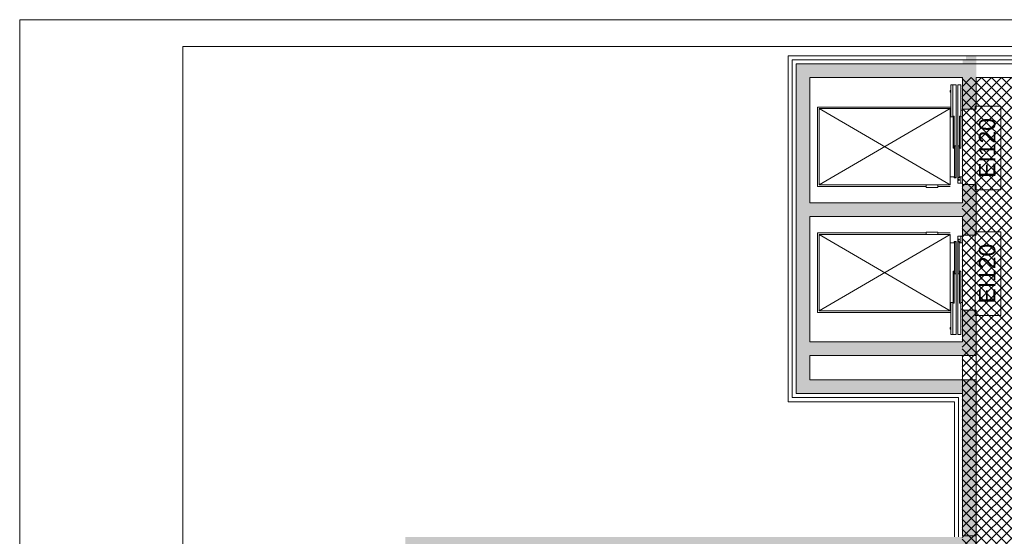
# Paper-space layout 'AP-07 STREFY POŻAROWE I EWAKUACJA - PIĘTRO 5' of a CAD drawing. Header units: millimetres. Extents: x 0 to 594, y 0 to 450.
# Tile 5 of 14: x 0 to 181, y 355 to 450. Entities that reach past the tile are written whole.
import ezdxf
from ezdxf.xclip import XClip

# ---------------------------------------------------------------- set-up
doc = ezdxf.new("R2010")
doc.units = ezdxf.units.MM
doc.header["$MEASUREMENT"] = 0
doc.header["$XCLIPFRAME"] = 0
doc.linetypes.add('DASHED2', pattern=[375, 250, -125])
for name, color, linetype, lineweight in [('A_Arkusz_Nr_pióra__1', 7, 'Continuous', 20), ('A_podkład_Nr_pióra__2', 8, 'Continuous', 13), ('A_ppoż proj_Nr_pióra__1', 7, 'Continuous', 20)]:
    doc.layers.add(name, color=color, linetype=linetype, lineweight=lineweight)
doc.layers.add('A_podkład_Nr_pióra__254', color=7, linetype='Continuous', lineweight=5, true_color=0xfdfdfd)
doc.layers.add('A_ppoż proj_Nr_pióra__71', color=7, linetype='Continuous', lineweight=5, true_color=0xcbfe65)
doc.layers.add('A_podrys', color=7, linetype='Continuous')
doc.styles.add('STYL_AUTOMATYCZNY_1', font='arial.ttf')
doc.linetypes.add('BATTING', pattern='A,0,[1,AP-07 STREFY POŻAROWE I EWAKUACJA - PIĘTRO 51.Shx,S=4.001,R=0,X=0,Y=0],-4.001,0', length=4.001)

# ---------------------------------------------------------------- blocks, each defined once
blk = doc.blocks.new('Rysunek_1_1', base_point=(-1569.28, -182.96))
at = {"layer": 'A_podkład_Nr_pióra__254', "linetype": 'Continuous', "lineweight": 5, "true_color": 0xfdfdfd}
h = blk.add_hatch(color=7, dxfattribs=at)
h.paths.add_polyline_path([(70.72, 133.27), (538.72, 133.27), (538.72, 136.57), (538.72, 199.87), (538.72, 202.87), (534.02, 202.87), (534.02, 201.67), (532.42, 201.67), (532.42, 199.87), (533.32, 199.87), (533.32, 136.57), (504.72, 136.57), (504.72, 137.27), (503.22, 137.27), (503.22, 159.77), (508.32, 159.77), (508.32, 166.27), (503.22, 166.27), (503.22, 178.37), (513.92, 178.37), (513.92, 181.47), (521.22, 181.47), (521.22, 199.87), (521.42, 199.87), (521.42, 201.67), (520.12, 201.67), (520.12, 199.87), (519.92, 199.87), (519.92, 182.77), (513.92, 182.77), (503.22, 182.77), (503.22, 195.67), (512.12, 195.67), (512.12, 201.67), (493.62, 201.67), (483.12, 201.67), (482.22, 201.67), (482.22, 195.67), (483.12, 195.67), (483.12, 199.77), (493.62, 199.77), (493.62, 195.67), (501.62, 195.67), (501.62, 137.27), (500.42, 137.27), (500.42, 136.57), (471.82, 136.57), (471.82, 137.27), (471.82, 145.07), (470.52, 145.07), (470.52, 186.87), (471.62, 186.87), (471.62, 193.67), (470.52, 193.67), (470.52, 199.87), (471.22, 199.87), (471.22, 201.67), (468.62, 201.67), (468.62, 199.87), (468.92, 199.87), (468.92, 193.67), (467.82, 193.67), (467.82, 186.87), (468.92, 186.87), (468.92, 145.07), (468.02, 145.07), (468.02, 137.27), (467.42, 137.27), (467.42, 136.57), (438.82, 136.57), (438.82, 137.27), (437.22, 137.27), (437.22, 195.67), (445.62, 195.67), (445.62, 199.87), (456.02, 199.87), (456.02, 195.67), (456.62, 195.67), (456.62, 199.87), (456.62, 201.67), (445.62, 201.67), (427.62, 201.67), (416.42, 201.67), (416.42, 199.87), (416.42, 195.67), (417.02, 195.67), (417.02, 199.87), (427.62, 199.87), (427.62, 195.67), (435.62, 195.67), (435.62, 137.27), (434.42, 137.27), (434.42, 136.57), (405.82, 136.57), (405.82, 137.27), (405.82, 145.27), (404.72, 145.27), (404.72, 186.87), (405.62, 186.87), (405.62, 193.67), (404.82, 193.67), (404.82, 199.87), (404.82, 201.67), (402.42, 201.67), (402.42, 199.87), (403.12, 199.87), (403.12, 193.67), (401.82, 193.67), (401.82, 186.87), (402.92, 186.87), (402.92, 175.97), (402.22, 175.97), (402.22, 174.97), (402.92, 174.97), (402.92, 145.27), (401.82, 145.27), (401.82, 137.27), (401.52, 137.27), (401.52, 136.57), (372.92, 136.57), (372.92, 137.27), (371.52, 137.27), (371.52, 174.97), (386.12, 174.97), (386.12, 179.27), (390.22, 179.27), (390.22, 174.97), (391.22, 174.97), (391.22, 175.97), (390.82, 175.97), (390.82, 179.87), (386.12, 179.87), (386.12, 180.07), (385.22, 180.07), (385.22, 175.97), (371.52, 175.97), (371.52, 195.67), (385.22, 195.67), (385.22, 187.07), (386.12, 187.07), (386.12, 195.67), (390.92, 195.67), (390.92, 199.87), (391.42, 199.87), (391.42, 201.67), (390.92, 201.67), (369.82, 201.67), (362.02, 201.67), (350.62, 201.67), (350.62, 199.87), (350.92, 199.87), (350.92, 195.57), (351.52, 195.57), (351.52, 199.87), (362.02, 199.87), (362.02, 195.57), (369.82, 195.57), (369.82, 137.27), (368.42, 137.27), (368.42, 136.57), (339.82, 136.57), (339.82, 137.27), (339.62, 137.27), (339.62, 145.27), (339.12, 145.27), (339.12, 187.17), (339.62, 187.17), (339.62, 193.97), (338.52, 193.97), (338.52, 199.87), (339.02, 199.87), (339.02, 201.67), (337.02, 201.67), (337.02, 199.87), (337.02, 193.97), (336.02, 193.97), (336.02, 187.17), (336.42, 187.17), (336.42, 145.27), (336.02, 145.27), (336.02, 137.27), (335.72, 137.27), (335.72, 136.57), (307.12, 136.57), (307.12, 137.27), (305.72, 137.27), (305.72, 195.67), (314.22, 195.67), (314.22, 199.87), (324.72, 199.87), (324.72, 195.67), (325.32, 195.67), (325.32, 199.87), (325.42, 199.87), (325.42, 201.67), (314.22, 201.67), (295.42, 201.67), (284.42, 201.67), (284.42, 199.87), (284.32, 199.87), (284.32, 195.67), (284.92, 195.67), (284.92, 199.87), (295.42, 199.87), (295.42, 195.67), (303.92, 195.67), (303.92, 137.27), (302.72, 137.27), (302.72, 136.57), (274.12, 136.57), (274.12, 137.27), (273.52, 137.27), (273.52, 145.27), (273.02, 145.27), (273.02, 187.17), (273.47, 187.17), (273.47, 193.97), (272.42, 193.97), (272.42, 199.87), (272.82, 199.87), (272.82, 201.67), (271.67, 201.67), (269.62, 201.67), (269.62, 199.77), (270.72, 199.77), (270.72, 193.97), (269.87, 193.97), (269.87, 187.17), (270.32, 187.17), (270.32, 145.27), (269.92, 145.27), (269.92, 137.27), (269.42, 137.27), (269.42, 136.57), (240.82, 136.57), (240.82, 137.27), (239.32, 137.27), (239.32, 195.67), (247.72, 195.67), (247.72, 199.77), (258.22, 199.77), (258.22, 195.67), (258.82, 195.67), (258.82, 199.77), (258.62, 199.77), (258.62, 201.67), (247.72, 201.67), (236.52, 201.67), (236.52, 195.67), (237.62, 195.67), (237.62, 137.27), (236.42, 137.27), (236.42, 136.57), (207.82, 136.57), (207.82, 137.27), (207.42, 137.27), (207.42, 145.27), (205.12, 145.27), (205.12, 187.17), (207.42, 187.17), (207.42, 195.77), (220.52, 195.77), (220.52, 201.67), (198.62, 201.67), (186.72, 201.67), (186.72, 200.07), (187.52, 200.07), (187.52, 195.67), (188.62, 195.67), (188.62, 200.07), (198.62, 200.07), (198.62, 195.77), (203.62, 195.77), (203.62, 187.17), (203.62, 182.37), (188.62, 182.37), (188.62, 187.67), (187.52, 187.67), (187.52, 181.27), (203.62, 181.27), (203.62, 145.27), (203.62, 137.27), (203.52, 137.27), (203.52, 136.57), (174.92, 136.57), (174.92, 137.27), (173.52, 137.27), (173.52, 169.87), (171.92, 169.87), (171.92, 137.27), (170.52, 137.27), (170.52, 136.57), (141.92, 136.57), (141.92, 137.27), (141.62, 137.27), (141.62, 145.07), (140.62, 145.07), (140.62, 181.67), (147.02, 181.67), (147.02, 178.67), (160.72, 178.67), (160.72, 195.27), (160.72, 200.07), (169.32, 200.07), (169.32, 196.07), (171.92, 196.07), (171.92, 178.87), (173.52, 178.87), (173.52, 200.07), (177.72, 200.07), (177.72, 201.67), (173.52, 201.67), (169.32, 201.67), (160.72, 201.67), (149.42, 201.67), (147.82, 201.67), (147.82, 200.47), (149.42, 200.47), (149.42, 195.27), (159.52, 195.27), (159.52, 182.67), (147.02, 182.67), (140.62, 182.67), (140.62, 186.57), (141.82, 186.57), (141.82, 194.17), (137.82, 194.17), (137.82, 191.27), (127.92, 191.27), (127.92, 196.37), (127.92, 198.27), (130.02, 198.27), (130.02, 200.47), (139.82, 200.47), (139.82, 201.67), (130.02, 201.67), (127.92, 201.67), (121.12, 201.67), (121.12, 196.37), (127.32, 196.37), (127.32, 191.27), (121.12, 191.27), (121.12, 183.97), (137.82, 183.97), (137.82, 145.07), (137.82, 137.27), (137.62, 137.27), (137.62, 136.57), (109.02, 136.57), (109.02, 137.27), (104.72, 137.27), (104.72, 136.57), (76.12, 136.57), (76.12, 164.67), (101.52, 164.67), (101.52, 195.87), (109.32, 195.87), (109.32, 200.07), (112.12, 200.07), (112.12, 201.67), (109.32, 201.67), (93.52, 201.67), (90.52, 201.67), (90.52, 200.07), (93.52, 200.07), (93.52, 195.87), (100.02, 195.87), (100.02, 166.27), (76.12, 166.27), (76.12, 200.07), (81.52, 200.07), (81.52, 201.67), (76.12, 201.67), (76.12, 202.87), (76.12, 224.57), (105.52, 224.57), (105.52, 221.77), (121.07, 221.77), (121.07, 224.57), (123.37, 224.57), (123.37, 226.47), (123.52, 226.47), (123.52, 227.07), (123.37, 227.07), (123.37, 227.77), (121.07, 227.77), (105.52, 227.77), (76.12, 227.77), (76.12, 228.02), (76.12, 257.47), (76.12, 260.57), (120.82, 260.57), (123.02, 260.57), (123.02, 261.27), (123.17, 261.27), (123.17, 261.87), (123.02, 261.87), (123.02, 264.27), (120.82, 264.27), (120.82, 266.97), (76.12, 266.97), (76.12, 293.47), (93.82, 293.47), (103.32, 293.47), (113.22, 293.47), (122.52, 293.47), (122.52, 295.17), (121.22, 295.17), (121.22, 301.87), (121.22, 308.47), (120.42, 308.47), (120.42, 301.87), (113.22, 301.87), (103.32, 301.87), (94.62, 301.87), (94.62, 312.23), (94.76, 312.37), (94.2, 312.94), (93.82, 312.56), (93.82, 301.87), (93.82, 295.17), (76.12, 295.17), (76.12, 351.77), (104.72, 351.77), (104.72, 351.07), (106.42, 351.07), (106.42, 320.87), (102.13, 320.87), (101.27, 320.01), (101.83, 319.44), (102.46, 320.07), (106.42, 320.07), (106.42, 318.47), (120.42, 318.47), (121.22, 319.27), (107.62, 319.27), (107.62, 351.07), (109.42, 351.07), (109.42, 351.77), (138.02, 351.77), (138.02, 341.47), (138.02, 326.67), (138.02, 301.57), (135.32, 301.57), (135.32, 295.17), (134.52, 295.17), (134.52, 293.47), (155.22, 293.47), (168.72, 293.47), (169.82, 293.47), (169.82, 286.07), (169.82, 281.47), (171.02, 281.47), (171.02, 286.07), (174.22, 286.07), (174.22, 293.47), (174.22, 300.87), (174.22, 302.82), (174.22, 315.42), (174.22, 351.07), (175.42, 351.07), (175.42, 355.07), (175.42, 356.17), (175.42, 357.77), (175.42, 364.12), (175.42, 372.08), (175.42, 382.62), (175.42, 383.07), (175.42, 383.87), (174.17, 383.87), (169.42, 383.87), (144.92, 383.87), (144.92, 388.37), (169.02, 388.37), (172.62, 388.37), (173.52, 388.37), (174.17, 388.37), (175.42, 388.37), (175.42, 389.62), (175.42, 396.67), (174.17, 396.67), (173.52, 396.67), (172.92, 396.67), (172.92, 390.87), (169.02, 390.87), (144.92, 390.87), (144.92, 413.87), (169.42, 413.87), (172.92, 413.87), (172.92, 412.37), (172.92, 411.57), (173.02, 411.57), (173.02, 410.47), (173.52, 410.47), (174.17, 410.47), (175.42, 410.47), (175.42, 412.37), (175.42, 415.12), (175.42, 418.17), (175.42, 419.77), (174.17, 419.77), (173.52, 419.77), (173.02, 419.77), (172.92, 419.77), (172.92, 418.17), (172.92, 416.37), (169.42, 416.37), (144.92, 416.37), (144.92, 439.37), (169.02, 439.37), (172.62, 439.37), (172.92, 439.37), (172.92, 433.57), (173.52, 433.57), (174.17, 433.57), (175.42, 433.57), (175.42, 439.37), (175.42, 440.62), (175.42, 441.87), (175.42, 443.37), (174.17, 443.37), (173.52, 443.37), (173.52, 442.57), (173.02, 442.57), (172.92, 442.57), (172.92, 441.87), (172.62, 441.87), (169.02, 441.87), (143.67, 441.87), (142.42, 441.87), (142.42, 440.62), (142.42, 415.12), (142.42, 389.62), (142.42, 382.62), (142.42, 381.37), (143.67, 381.37), (169.42, 381.37), (172.92, 381.37), (172.92, 372.08), (172.92, 368.36), (172.92, 364.12), (172.92, 356.17), (172.92, 355.07), (171.12, 355.07), (109.42, 355.07), (104.72, 355.07), (70.72, 355.07), (70.72, 260.57), (71.92, 260.57), (71.92, 257.47), (71.92, 228.02), (70.72, 228.02), (70.72, 202.87)])
h.paths.add_polyline_path([(113.22, 294.67), (103.32, 294.67), (103.32, 301.07), (113.22, 301.07)], flags=0)
h.paths.add_polyline_path([(140.22, 326.67), (140.02, 326.67), (140.02, 341.47), (142.12, 341.47), (142.12, 351.07), (142.52, 351.07), (142.52, 351.77), (171.12, 351.77), (171.12, 351.07), (172.12, 351.07), (172.12, 326.67), (171.32, 326.67), (171.32, 324.77), (172.12, 324.77), (172.12, 315.42), (172.12, 302.82), (172.12, 300.87), (168.72, 300.87), (168.72, 295.17), (155.22, 295.17), (155.22, 302.87), (140.22, 302.87), (140.22, 324.77), (142.92, 324.77), (154.52, 324.77), (161.32, 324.77), (161.32, 326.67), (154.52, 326.67), (142.92, 326.67)], flags=0)
at = {"layer": 'A_ppoż proj_Nr_pióra__71', "linetype": 'Continuous', "lineweight": 5, "true_color": 0xcbfe65}
h = blk.add_hatch(dxfattribs=at)
h.set_pattern_fill('bloczki_betonowe_0001', color=71, style=0, pattern_type=2)
h.set_pattern_definition([(45, (-1569.2778, -182.9554), (-0.9192388, 0.9192388), []), (135, (-1569.2778, -182.9554), (0.9192388, 0.9192388), [])])
h.paths.add_polyline_path([(75.78, 224.57), (75.78, 136.39), (204.28, 136.39), (204.28, 201.42), (215.02, 201.42), (215.02, 265.17), (204.02, 265.17), (204.02, 355.07), (211.17, 355.07), (211.17, 439.37), (172.83, 439.37), (172.83, 351.77), (76.12, 351.77), (76.12, 264.27), (141.82, 264.27), (141.82, 259.57), (165.57, 259.57), (165.57, 229.27), (141.92, 229.27), (141.92, 224.57)])
at = {"layer": 'A_podkład_Nr_pióra__2', "color": 8, "linetype": 'Continuous', "lineweight": 13}
for p, q in [((140.92, 379.87), (140.92, 443.37)), ((213.17, 443.37), (140.92, 443.37)), ((142.42, 381.37), (142.42, 441.87)), ((142.42, 441.87), (211.67, 441.87)), ((144.92, 416.37), (144.92, 439.37)), ((144.92, 439.37), (172.92, 439.37)), ((150.47, 439.32), (150.47, 439.37)), ((172.92, 439.37), (172.92, 416.37)), ((175.42, 433.57), (175.42, 439.37)), ((175.42, 439.37), (213.17, 439.37)), ((170.65, 436.72), (170.65, 437.02)), ((170.65, 437.02), (170.77, 437.02)), ((170.77, 438.03), (171.72, 438.03)), ((170.77, 438.03), (170.77, 432.17)), ((171.12, 438.03), (171.12, 432.17)), ((171.72, 420.98), (171.72, 438.03)), ((172.02, 419.97), (172.02, 438.03)), ((172.62, 438.03), (172.02, 438.03)), ((172.62, 438.03), (172.62, 432.17)), ((170.77, 436.72), (170.65, 436.72)), ((146.32, 433.97), (170.62, 433.97)), ((146.32, 433.97), (146.32, 419.37)), ((146.62, 433.67), (170.62, 433.67)), ((146.62, 433.67), (146.62, 419.67)), ((146.62, 419.67), (170.62, 433.67)), ((170.62, 419.67), (146.62, 433.67)), ((170.62, 419.67), (170.62, 433.67)), ((172.92, 433.37), (172.62, 433.37)), ((172.92, 433.57), (175.42, 433.57)), ((170.62, 432.17), (171.12, 432.17)), ((171.17, 432.27), (171.4, 432.27)), ((171.17, 426.41), (171.17, 432.27)), ((171.4, 432.27), (171.4, 426.41)), ((172.57, 432.27), (172.34, 432.27)), ((172.34, 432.27), (172.34, 426.41)), ((172.57, 426.41), (172.57, 432.27)), ((172.62, 432.17), (172.92, 432.17)), ((171.4, 426.41), (171.17, 426.41)), ((171.45, 426.87), (171.68, 426.87)), ((171.45, 421.01), (171.45, 426.87)), ((171.68, 426.87), (171.68, 421.01)), ((172.28, 426.87), (172.05, 426.87)), ((172.05, 426.87), (172.05, 421.01)), ((172.28, 421.01), (172.28, 426.87)), ((172.34, 426.41), (172.57, 426.41)), ((171.4, 421.17), (170.62, 421.17)), ((171.4, 420.98), (171.4, 421.17)), ((171.72, 420.98), (171.4, 420.98)), ((171.68, 421.01), (171.45, 421.01)), ((172.02, 420.98), (172.33, 420.98)), ((172.05, 421.01), (172.28, 421.01)), ((172.33, 421.17), (172.92, 421.17)), ((172.33, 420.98), (172.33, 421.17)), ((172.62, 419.97), (172.62, 421.17)), ((146.32, 419.37), (166.25, 419.37)), ((146.62, 419.67), (170.62, 419.67)), ((166.25, 419.22), (166.25, 419.67)), ((168.39, 419.22), (166.25, 419.22)), ((168.39, 419.67), (168.39, 419.22)), ((168.39, 419.37), (170.62, 419.37)), ((172.92, 419.97), (172.02, 419.97)), ((172.92, 419.77), (175.42, 419.77)), ((175.42, 410.47), (175.42, 419.77)), ((172.92, 416.37), (144.92, 416.37)), ((144.92, 390.87), (144.92, 413.87)), ((144.92, 413.87), (172.92, 413.87)), ((172.92, 413.87), (172.92, 390.87)), ((146.32, 410.87), (166.25, 410.87)), ((146.32, 396.27), (146.32, 410.87)), ((146.62, 410.57), (170.62, 410.57)), ((146.62, 396.57), (146.62, 410.57)), ((146.62, 396.57), (170.62, 410.57)), ((170.62, 396.57), (146.62, 410.57)), ((168.39, 411.02), (166.25, 411.02)), ((166.25, 411.02), (166.25, 410.57)), ((168.39, 410.57), (168.39, 411.02)), ((168.39, 410.87), (170.62, 410.87)), ((170.62, 410.57), (170.62, 396.57)), ((172.92, 410.27), (172.02, 410.27)), ((172.02, 410.27), (172.02, 392.21)), ((172.62, 410.27), (172.62, 409.07)), ((172.92, 410.47), (175.42, 410.47)), ((171.4, 409.07), (170.62, 409.07)), ((171.72, 409.26), (171.4, 409.26)), ((171.4, 409.26), (171.4, 409.07)), ((171.68, 409.23), (171.45, 409.23)), ((171.45, 409.23), (171.45, 403.37)), ((171.68, 403.37), (171.68, 409.23)), ((171.72, 409.26), (171.72, 392.21)), ((172.02, 409.26), (172.33, 409.26)), ((172.05, 403.37), (172.05, 409.23)), ((172.05, 409.23), (172.28, 409.23)), ((172.28, 409.23), (172.28, 403.37)), ((172.33, 409.26), (172.33, 409.07)), ((172.33, 409.07), (172.92, 409.07)), ((171.4, 403.83), (171.17, 403.83)), ((171.17, 403.83), (171.17, 397.97)), ((171.4, 397.97), (171.4, 403.83)), ((171.45, 403.37), (171.68, 403.37)), ((172.28, 403.37), (172.05, 403.37)), ((172.34, 397.97), (172.34, 403.83)), ((172.34, 403.83), (172.57, 403.83)), ((172.57, 403.83), (172.57, 397.97)), ((170.62, 398.07), (171.12, 398.07)), ((170.77, 392.21), (170.77, 398.07)), ((171.12, 392.21), (171.12, 398.07)), ((171.17, 397.97), (171.4, 397.97)), ((172.57, 397.97), (172.34, 397.97)), ((172.62, 398.07), (172.92, 398.07)), ((172.62, 392.21), (172.62, 398.07)), ((146.32, 396.27), (170.62, 396.27)), ((146.62, 396.57), (170.62, 396.57)), ((172.92, 396.87), (172.62, 396.87)), ((172.92, 396.67), (175.42, 396.67)), ((175.42, 351.07), (175.42, 396.67)), ((170.77, 393.52), (170.65, 393.52)), ((170.65, 393.52), (170.65, 393.22)), ((170.65, 393.22), (170.77, 393.22)), ((170.77, 392.21), (171.72, 392.21)), ((172.62, 392.21), (172.02, 392.21)), ((172.92, 390.87), (144.92, 390.87)), ((172.92, 388.37), (144.92, 388.37)), ((144.92, 388.37), (144.92, 383.87)), ((172.92, 388.37), (172.92, 355.27)), ((144.92, 383.87), (172.92, 383.87)), ((172.92, 381.37), (142.42, 381.37)), ((171.42, 379.87), (140.92, 379.87)), ((171.42, 379.87), (171.42, 355.07)), ((172.92, 355.27), (175.42, 355.27))]:
    blk.add_line(p, q, dxfattribs=at)
at = {"layer": 'A_podkład_Nr_pióra__2', "color": 8, "linetype": 'BATTING', "lineweight": 13}
for p, q in [((141.67, 380.62), (141.67, 442.62)), ((212.4, 442.62), (141.67, 442.62)), ((172.17, 380.62), (141.67, 380.62)), ((172.17, 380.62), (172.17, 355.07))]:
    blk.add_line(p, q, dxfattribs=at)
at = {"layer": 'A_podkład_Nr_pióra__2', "color": 8, "linetype": 'DASHED2', "lineweight": 13}
for p, q in [((172.92, 388.37), (175.42, 388.37)), ((172.92, 383.87), (175.42, 383.87))]:
    blk.add_line(p, q, dxfattribs=at)
at = {"layer": 'A_podkład_Nr_pióra__2', "color": 8, "linetype": 'Continuous', "lineweight": 13}
for centre in [(172.24, 420.61), (172.24, 409.63)]:
    blk.add_circle(centre, 0.112, dxfattribs=at)
at = {"layer": 'A_ppoż proj_Nr_pióra__1', "color": 7, "linetype": 'Continuous', "lineweight": 20}
for p, q in [((179.95, 434.15), (175.23, 434.15)), ((175.23, 434.15), (175.23, 418.76)), ((179.95, 418.76), (179.95, 434.15)), ((175.23, 418.76), (179.95, 418.76)), ((179.95, 411.08), (175.23, 411.08)), ((175.23, 411.08), (175.23, 395.69)), ((179.95, 395.69), (179.95, 411.08)), ((175.23, 395.69), (179.95, 395.69))]:
    blk.add_line(p, q, dxfattribs=at)
at = {"layer": 'A_ppoż proj_Nr_pióra__1', "color": 7, "linetype": 'Continuous', "lineweight": 20, "char_height": 3, "attachment_point": 5, "rotation": 90, "style": 'STYL_AUTOMATYCZNY_1'}
for insert in [(177.44, 426.46), (177.44, 403.39)]:
    blk.add_mtext('\\A1;{\\pqc;\\fArial|b0|i0|c238|p0;\\W1.000000;EI120}', dxfattribs=dict(at, insert=insert))

psp = doc.layouts.new('AP-07 STREFY POŻAROWE I EWAKUACJA - PIĘTRO 5')

# ---------------------------------------------------------------- linework, layer by layer
at = {"layer": 'A_Arkusz_Nr_pióra__1', "color": 7, "linetype": 'Continuous', "lineweight": 20}
for p, q in [((589.1, 445.1), (29.9, 445.1)), ((29.9, 445.1), (29.9, 4.9))]:
    psp.add_line(p, q, dxfattribs=at)
at = {"layer": 'A_Arkusz_Nr_pióra__1', "color": 7, "linetype": 'Continuous', "lineweight": 20, "flags": 128}
psp.add_lwpolyline([(0, 450), (594, 450), (594, 0), (0, 0)], close=True, dxfattribs=at)

# ---------------------------------------------------------------- next in the draw order: block references
at = {"layer": 'A_podrys', "color": 37, "linetype": 'Continuous', "lineweight": 5, "true_color": 0x656532}
ref = psp.add_blockref('Rysunek_1_1', (-1569.28, -182.96), dxfattribs=at)
XClip(ref).set_block_clipping_path([(29.90003743, 78.515858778), (554.1798222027, 445.1)])

doc.saveas('drawing.dxf')
